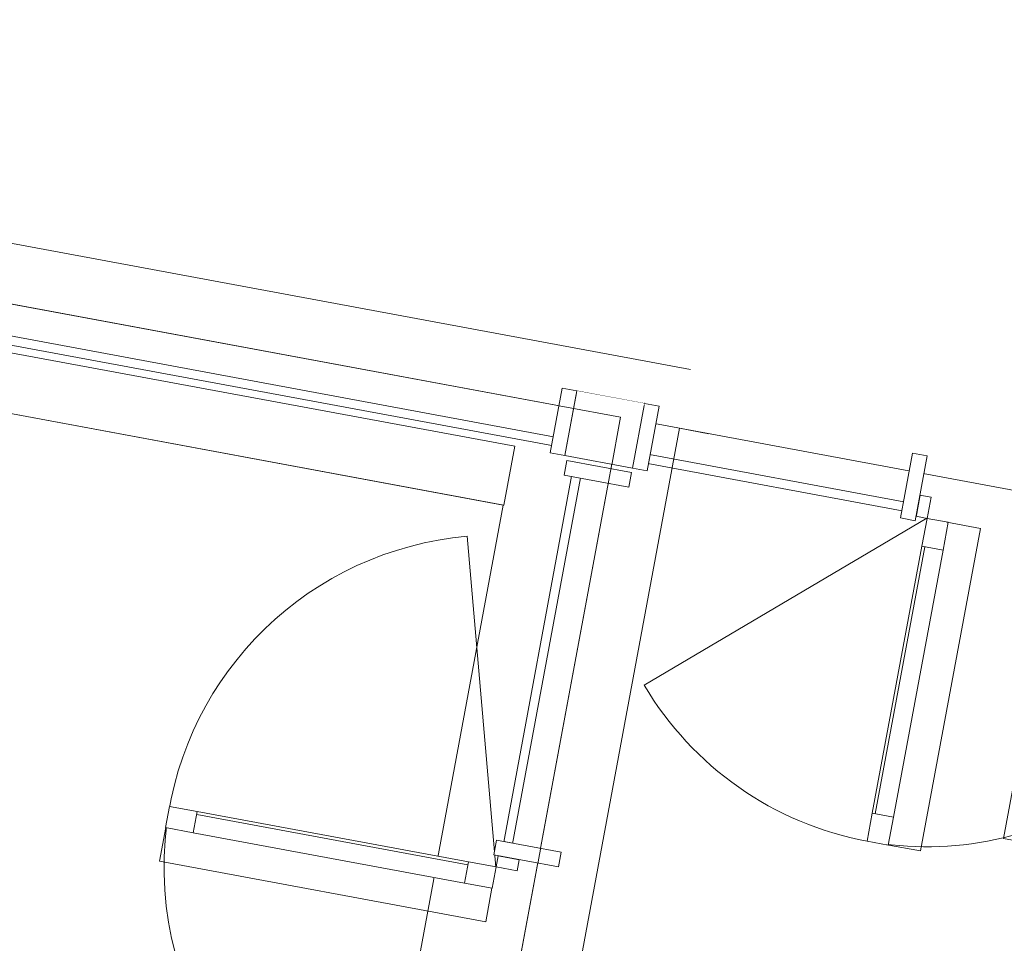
# Model space of a CAD drawing. Header units: metres. Extents: x 0 to 60282398, y -11592309 to 5708004.
# Tile 31 of 136: x 32353341.67 to 32353344.96, y 5707910.17 to 5707913.26. Entities that reach past the tile are written whole.
import ezdxf

# ---------------------------------------------------------------- set-up
doc = ezdxf.new("R2010")
doc.units = ezdxf.units.M
doc.header["$LTSCALE"] = 0.75
doc.set_wipeout_variables(frame=1)
doc.header["$PDSIZE"] = 5
doc.linetypes.add('10417023$0$#9_Achse', pattern=[1.6, 0.00254, -1.59746])
doc.layers.get('0').update_dxf_attribs({"linetype": 'CONTINUOUS'})
for name, color, linetype, lineweight in [('10417023$0$#9_002_GES I Übersicht Erdgeschoss_1_101_Wand Aussen.A', 7, 'CONTINUOUS', 25), ('10417023$0$#9_002_GES I Übersicht Erdgeschoss_1_110_Pfosten-Riegel.A', 7, 'CONTINUOUS', 25), ('10417023$0$#9_002_GES I Übersicht Erdgeschoss_1_115_Außentüren', 7, 'CONTINUOUS', 25), ('10417023$0$#9_002_GES I Übersicht Erdgeschoss_1_Neubau_101_Wand Aussen.A', 7, 'CONTINUOUS', 25), ('10417023$0$#9_002_GES I Übersicht Erdgeschoss_1_Neubau_104_Decken.A', 7, 'CONTINUOUS', 25), ('10417023$0$#9_002_GES I Übersicht Erdgeschoss_1_Neubau_105_Unterzug.A', 7, 'CONTINUOUS', 25), ('10417023$0$#9_002_GES I Übersicht Erdgeschoss_1_Neubau_110_Pfosten-Riegel.A', 7, 'CONTINUOUS', 25), ('10417023$0$#9_002_GES I Übersicht Erdgeschoss_1_Neubau_113_Türen.A', 7, 'CONTINUOUS', 25), ('10417023$0$#9_002_GES I Übersicht Erdgeschoss_1_Neubau_115_Außentüren', 7, 'CONTINUOUS', 25), ('10417023$0$#9_002_GES I Übersicht Erdgeschoss_1_Neubau_201_Aussenwandbekleidu', 7, 'CONTINUOUS', 25), ('10417023$0$#9_002_GES I Übersicht Erdgeschoss_1_Neubau_210_Wärmedämmung', 7, 'CONTINUOUS', 25), ('10417023$0$Keine', 7, 'CONTINUOUS', 13)]:
    doc.layers.add(name, color=color, linetype=linetype, lineweight=lineweight)

# ---------------------------------------------------------------- blocks, each defined once
blk = doc.blocks.new('10417023$0$#9_MKO_LP5_ARC_GES_UP_00_002_P_G_modell (3D)')
at = {"layer": '10417023$0$#9_002_GES I Übersicht Erdgeschoss_1_101_Wand Aussen.A', "color": 1, "linetype": 'Continuous', "lineweight": 13, "true_color": 0xff0000}
blk.add_line((-32353499.0893, -5707809.0045), (-32353502.6238, -5707809.0045), dxfattribs=at)
at = {"layer": '10417023$0$#9_002_GES I Übersicht Erdgeschoss_1_110_Pfosten-Riegel.A', "color": 1, "linetype": 'Continuous', "lineweight": 5, "true_color": 0xff0000, "transparency": 33554687}
blk.add_point((-32353499.2493, -5707808.9445), dxfattribs=at)
at = {"layer": '10417023$0$#9_002_GES I Übersicht Erdgeschoss_1_115_Außentüren', "color": 1, "linetype": 'Continuous', "lineweight": 13, "true_color": 0xff0000}
blk.add_line((-32353499.5206, -5707809.4891), (-32353499.2244, -5707810.558), dxfattribs=at)
at = {"layer": '10417023$0$#9_002_GES I Übersicht Erdgeschoss_1_115_Außentüren', "color": 1, "linetype": 'Continuous', "lineweight": 13, "true_color": 0xff0000, "flags": 128}
blk.add_lwpolyline([(-32353500.3337, -5707810.6298), (-32353500.3337, -5707810.7443), (-32353499.2248, -5707810.7443), (-32353499.2248, -5707810.6298)], dxfattribs=at)
at = {"layer": '10417023$0$#9_002_GES I Übersicht Erdgeschoss_1_115_Außentüren', "color": 1, "linetype": 'Continuous', "lineweight": 13, "true_color": 0xff0000}
blk.add_arc((-32353499.2244, -5707810.558), 1.1091, 105.4896, 183.6954, dxfattribs=at)
at = {"layer": '10417023$0$#9_002_GES I Übersicht Erdgeschoss_1_Neubau_101_Wand Aussen.A', "color": 1, "linetype": 'Continuous', "lineweight": 13, "true_color": 0xff0000}
for p, q in [((-32353499.0893, -5707808.8046), (-32353502.6238, -5707808.8046)), ((-32353498.8893, -5707808.8046), (-32353499.0893, -5707808.8046))]:
    blk.add_line(p, q, dxfattribs=at)
at = {"layer": '10417023$0$#9_002_GES I Übersicht Erdgeschoss_1_Neubau_104_Decken.A', "color": 1, "linetype": 'Continuous', "lineweight": 13, "true_color": 0xff0000, "flags": 128}
for points in [[(-32353502.8838, -5707792.6795), (-32353502.8838, -5707803.1296), (-32353502.8438, -5707803.1296), (-32353502.8438, -5707809.0046), (-32353499.0893, -5707809.0046), (-32353497.5744, -5707809.0046), (-32353497.5744, -5707810.1546), (-32353495.5248, -5707810.1546), (-32353495.5256, -5707813.0996), (-32353472.6242, -5707813.0996), (-32353472.6242, -5707808.2195), (-32353469.0042, -5707808.2196), (-32353469.0042, -5707794.1146), (-32353469.0042, -5707790.7795), (-32353469.0042, -5707790.5595), (-32353477.4742, -5707790.5595), (-32353480.4742, -5707790.5595), (-32353491.1242, -5707790.5595), (-32353498.4442, -5707790.5595), (-32353498.4442, -5707792.6796)], [(-32353499.0893, -5707809.0046), (-32353499.0893, -5707813.0996), (-32353495.5256, -5707813.0996), (-32353495.5248, -5707810.1546), (-32353497.5744, -5707810.1546), (-32353497.5744, -5707809.0046)]]:
    blk.add_lwpolyline(points, close=True, dxfattribs=at)
at = {"layer": '10417023$0$#9_002_GES I Übersicht Erdgeschoss_1_Neubau_105_Unterzug.A', "color": 1, "linetype": '10417023$0$#9_Achse', "lineweight": 13, "true_color": 0xff0000}
blk.add_line((-32353497.6238, -5707808.8046), (-32353498.8893, -5707808.8046), dxfattribs=at)
at = {"color": 1, "linetype": 'Continuous', "lineweight": 5, "true_color": 0xff0000}
for points, layer in [([(-32353498.0888, -5707809.1396), (-32353498.0888, -5707809.1096), (-32353498.9893, -5707809.1096), (-32353498.9893, -5707809.1396)], '10417023$0$#9_002_GES I Übersicht Erdgeschoss_1_Neubau_113_Türen.A'), ([(-32353497.9488, -5707809.2446), (-32353498.0208, -5707809.2446), (-32353498.0208, -5707810.1516), (-32353497.9488, -5707810.1516)], '10417023$0$#9_002_GES I Übersicht Erdgeschoss_1_Neubau_113_Türen.A'), ([(-32353502.1539, -5707809.3646), (-32353499.4195, -5707809.3646), (-32353499.4195, -5707809.1646), (-32353502.1539, -5707809.1646)], '10417023$0$#9_002_GES I Übersicht Erdgeschoss_1_Neubau_201_Aussenwandbekleidu')]:
    blk.add_wipeout(points, dxfattribs=at).dxf.layer = layer
at = {"layer": '10417023$0$#9_002_GES I Übersicht Erdgeschoss_1_Neubau_101_Wand Aussen.A', "color": 1, "linetype": 'Continuous', "lineweight": 13, "true_color": 0xff0000}
blk.add_line((-32353498.8893, -5707812.8796), (-32353498.8893, -5707809.0046), dxfattribs=at)
at = {"layer": '10417023$0$#9_002_GES I Übersicht Erdgeschoss_1_Neubau_113_Türen.A', "color": 1, "linetype": 'Continuous', "lineweight": 13, "true_color": 0xff0000}
for p, q in [((-32353498.0208, -5707809.2446), (-32353498.0208, -5707810.1516)), ((-32353498.0108, -5707809.2446), (-32353498.0108, -5707810.1516)), ((-32353497.9488, -5707809.2446), (-32353497.9488, -5707810.1516))]:
    blk.add_line(p, q, dxfattribs=at)
at = {"layer": '10417023$0$#9_002_GES I Übersicht Erdgeschoss_1_Neubau_113_Türen.A', "color": 1, "linetype": 'Continuous', "lineweight": 13, "true_color": 0xff0000, "flags": 128}
for points in [[(-32353498.0888, -5707809.1396), (-32353498.0888, -5707809.1096), (-32353498.9893, -5707809.1096), (-32353498.9893, -5707809.1396)], [(-32353497.9488, -5707809.2446), (-32353497.9488, -5707810.1516), (-32353498.0208, -5707810.1516), (-32353498.0208, -5707809.2446)]]:
    blk.add_lwpolyline(points, close=True, dxfattribs=at)
at = {"layer": '10417023$0$#9_002_GES I Übersicht Erdgeschoss_1_Neubau_113_Türen.A', "color": 1, "linetype": 'Continuous', "lineweight": 13, "true_color": 0xff0000}
blk.add_arc((-32353498.0208, -5707809.1496), 1.097, 270, 0, dxfattribs=at)
at = {"layer": '10417023$0$#9_002_GES I Übersicht Erdgeschoss_1_Neubau_201_Aussenwandbekleidu', "color": 1, "linetype": 'Continuous', "lineweight": 13, "true_color": 0xff0000}
for p, q in [((-32353499.4195, -5707809.1646), (-32353502.1539, -5707809.1646)), ((-32353499.4195, -5707809.1646), (-32353499.4195, -5707809.3646)), ((-32353502.1539, -5707809.3646), (-32353499.4195, -5707809.3646)), ((-32353502.1539, -5707809.3646), (-32353499.4215, -5707809.3646)), ((-32353499.4215, -5707809.3646), (-32353499.4215, -5707812.8776))]:
    blk.add_line(p, q, dxfattribs=at)
at = {"layer": '10417023$0$#9_002_GES I Übersicht Erdgeschoss_1_Neubau_210_Wärmedämmung', "color": 1, "linetype": 'Continuous', "lineweight": 13, "true_color": 0xff0000, "flags": 128}
blk.add_lwpolyline([(-32353502.6244, -5707812.8796), (-32353499.0893, -5707812.8796), (-32353499.0893, -5707809.0045), (-32353502.6244, -5707809.0045)], close=True, dxfattribs=at)
at = {"color": 1, "linetype": 'Continuous', "lineweight": 5, "true_color": 0xff0000}
for points, layer in [([(-32353499.2793, -5707809.1395), (-32353499.2793, -5707809.1095), (-32353501.6015, -5707809.1095), (-32353501.6015, -5707809.1395)], '10417023$0$#9_002_GES I Übersicht Erdgeschoss_1_Neubau_110_Pfosten-Riegel.A'), ([(-32353499.0193, -5707809.1646), (-32353498.9693, -5707809.1646), (-32353498.9693, -5707808.9446), (-32353499.0193, -5707808.9446)], '10417023$0$#9_002_GES I Übersicht Erdgeschoss_1_Neubau_113_Türen.A'), ([(-32353497.9488, -5707809.1496), (-32353498.0208, -5707809.1496), (-32353498.0208, -5707809.2446), (-32353497.9488, -5707809.2446)], '10417023$0$#9_002_GES I Übersicht Erdgeschoss_1_Neubau_113_Türen.A'), ([(-32353497.9488, -5707810.1516), (-32353498.0208, -5707810.1516), (-32353498.0208, -5707810.2466), (-32353497.9488, -5707810.2466)], '10417023$0$#9_002_GES I Übersicht Erdgeschoss_1_Neubau_113_Türen.A'), ([(-32353499.2143, -5707809.2096), (-32353499.2143, -5707810.4896), (-32353499.1843, -5707810.4896), (-32353499.1843, -5707809.2096)], '10417023$0$#9_002_GES I Übersicht Erdgeschoss_1_Neubau_115_Außentüren'), ([(-32353499.3183, -5707810.6296), (-32353499.3183, -5707810.5576), (-32353500.2398, -5707810.5576), (-32353500.2398, -5707810.6296)], '10417023$0$#9_002_GES I Übersicht Erdgeschoss_1_Neubau_115_Außentüren')]:
    blk.add_wipeout(points, dxfattribs=at).dxf.layer = layer
at = {"layer": '10417023$0$#9_002_GES I Übersicht Erdgeschoss_1_110_Pfosten-Riegel.A', "color": 1, "linetype": 'Continuous', "lineweight": 13, "true_color": 0xff0000}
blk.add_line((-32353499.0193, -5707808.9445), (-32353499.2493, -5707808.9445), dxfattribs=at)
at = {"layer": '10417023$0$#9_002_GES I Übersicht Erdgeschoss_1_110_Pfosten-Riegel.A', "color": 1, "linetype": 'Continuous', "lineweight": 5, "true_color": 0xff0000, "transparency": 33554687}
blk.add_point((-32353499.0193, -5707808.9445), dxfattribs=at)
at = {"layer": '10417023$0$#9_002_GES I Übersicht Erdgeschoss_1_115_Außentüren', "color": 1, "linetype": 'Continuous', "lineweight": 13, "true_color": 0xff0000, "flags": 128}
blk.add_lwpolyline([(-32353497.9539, -5707810.2461), (-32353497.8394, -5707810.2461), (-32353497.8394, -5707809.1499), (-32353497.9539, -5707809.1499)], dxfattribs=at)
at = {"layer": '10417023$0$#9_002_GES I Übersicht Erdgeschoss_1_115_Außentüren', "color": 1, "linetype": 'Continuous', "lineweight": 13, "true_color": 0xff0000}
blk.add_arc((-32353498.0211, -5707809.1495), 1.0968, 221.0414, 270, dxfattribs=at)
at = {"layer": '10417023$0$#9_002_GES I Übersicht Erdgeschoss_1_Neubau_110_Pfosten-Riegel.A', "color": 1, "linetype": 'Continuous', "lineweight": 13, "true_color": 0xff0000, "flags": 128}
blk.add_lwpolyline([(-32353499.2793, -5707809.1395), (-32353499.2793, -5707809.1095), (-32353501.6015, -5707809.1095), (-32353501.6015, -5707809.1395)], close=True, dxfattribs=at)
at = {"layer": '10417023$0$#9_002_GES I Übersicht Erdgeschoss_1_Neubau_113_Türen.A', "color": 1, "linetype": 'Continuous', "lineweight": 13, "true_color": 0xff0000, "flags": 128}
for points in [[(-32353499.0193, -5707809.1646), (-32353498.9693, -5707809.1646), (-32353498.9693, -5707808.9446), (-32353499.0193, -5707808.9446)], [(-32353497.9488, -5707809.1496), (-32353497.9488, -5707809.2446), (-32353498.0208, -5707809.2446), (-32353498.0208, -5707809.1496)], [(-32353497.9488, -5707810.1516), (-32353497.9488, -5707810.2466), (-32353498.0208, -5707810.2466), (-32353498.0208, -5707810.1516)]]:
    blk.add_lwpolyline(points, close=True, dxfattribs=at)
at = {"layer": '10417023$0$#9_002_GES I Übersicht Erdgeschoss_1_Neubau_115_Außentüren', "color": 1, "linetype": 'Continuous', "lineweight": 13, "true_color": 0xff0000}
for p, q in [((-32353499.3183, -5707810.5576), (-32353500.2398, -5707810.5576)), ((-32353499.3183, -5707810.5676), (-32353500.2398, -5707810.5676)), ((-32353499.3183, -5707810.6296), (-32353500.2398, -5707810.6296))]:
    blk.add_line(p, q, dxfattribs=at)
at = {"layer": '10417023$0$#9_002_GES I Übersicht Erdgeschoss_1_Neubau_115_Außentüren', "color": 1, "linetype": 'Continuous', "lineweight": 13, "true_color": 0xff0000, "flags": 128}
for points in [[(-32353499.2143, -5707809.2096), (-32353499.1843, -5707809.2096), (-32353499.1843, -5707810.4896), (-32353499.2143, -5707810.4896)], [(-32353499.3183, -5707810.6296), (-32353500.2398, -5707810.6296), (-32353500.2398, -5707810.5576), (-32353499.3183, -5707810.5576)]]:
    blk.add_lwpolyline(points, close=True, dxfattribs=at)
at = {"layer": '10417023$0$#9_002_GES I Übersicht Erdgeschoss_1_Neubau_115_Außentüren', "color": 1, "linetype": 'Continuous', "lineweight": 13, "true_color": 0xff0000}
blk.add_arc((-32353499.2243, -5707810.5576), 1.1095, 180, 270, dxfattribs=at)
at = {"color": 1, "linetype": 'Continuous', "lineweight": 5, "true_color": 0xff0000}
for points, layer in [([(-32353499.2493, -5707808.9517), (-32353499.0193, -5707808.9517), (-32353499.0193, -5707808.9445), (-32353499.2493, -5707808.9445)], '10417023$0$#9_002_GES I Übersicht Erdgeschoss_1_110_Pfosten-Riegel.A'), ([(-32353498.0588, -5707809.1496), (-32353498.0208, -5707809.1496), (-32353498.0208, -5707809.0776), (-32353498.0588, -5707809.0776)], '10417023$0$#9_002_GES I Übersicht Erdgeschoss_1_Neubau_113_Türen.A'), ([(-32353499.2143, -5707810.4996), (-32353499.2143, -5707810.5196), (-32353499.1843, -5707810.5196), (-32353499.1843, -5707810.4996)], '10417023$0$#9_002_GES I Übersicht Erdgeschoss_1_Neubau_115_Außentüren'), ([(-32353500.2398, -5707810.6296), (-32353500.2398, -5707810.5576), (-32353500.3338, -5707810.5576), (-32353500.3338, -5707810.6296)], '10417023$0$#9_002_GES I Übersicht Erdgeschoss_1_Neubau_115_Außentüren'), ([(-32353499.2243, -5707810.6296), (-32353499.2243, -5707810.5576), (-32353499.3183, -5707810.5576), (-32353499.3183, -5707810.6296)], '10417023$0$#9_002_GES I Übersicht Erdgeschoss_1_Neubau_115_Außentüren')]:
    blk.add_wipeout(points, dxfattribs=at).dxf.layer = layer
at = {"layer": '10417023$0$#9_002_GES I Übersicht Erdgeschoss_1_Neubau_113_Türen.A', "color": 1, "linetype": 'Continuous', "lineweight": 13, "true_color": 0xff0000, "flags": 128}
blk.add_lwpolyline([(-32353498.0588, -5707809.1496), (-32353498.0208, -5707809.1496), (-32353498.0208, -5707809.0776), (-32353498.0588, -5707809.0776)], close=True, dxfattribs=at)
at = {"layer": '10417023$0$#9_002_GES I Übersicht Erdgeschoss_1_Neubau_115_Außentüren', "color": 1, "linetype": 'Continuous', "lineweight": 13, "true_color": 0xff0000, "flags": 128}
for points in [[(-32353499.2143, -5707810.4996), (-32353499.1843, -5707810.4996), (-32353499.1843, -5707810.5196), (-32353499.2143, -5707810.5196)], [(-32353500.2398, -5707810.6296), (-32353500.3338, -5707810.6296), (-32353500.3338, -5707810.5576), (-32353500.2398, -5707810.5576)], [(-32353499.2243, -5707810.6296), (-32353499.3183, -5707810.6296), (-32353499.3183, -5707810.5576), (-32353499.2243, -5707810.5576)]]:
    blk.add_lwpolyline(points, close=True, dxfattribs=at)
at = {"color": 1, "linetype": 'Continuous', "lineweight": 5, "true_color": 0xff0000}
blk.add_wipeout([(-32353499.0193, -5707808.9445), (-32353499.2493, -5707808.9445), (-32353499.2493, -5707808.9517), (-32353499.0193, -5707808.9517)], dxfattribs=at).dxf.layer = '10417023$0$#9_002_GES I Übersicht Erdgeschoss_1_110_Pfosten-Riegel.A'
for points, layer in [([(-32353499.2493, -5707809.1645), (-32353499.0193, -5707809.1645), (-32353499.0193, -5707808.9445), (-32353499.2493, -5707808.9445)], '10417023$0$#9_002_GES I Übersicht Erdgeschoss_1_110_Pfosten-Riegel.A'), ([(-32353498.1088, -5707809.1646), (-32353498.0588, -5707809.1646), (-32353498.0588, -5707808.9446), (-32353498.1088, -5707808.9446)], '10417023$0$#9_002_GES I Übersicht Erdgeschoss_1_Neubau_113_Türen.A'), ([(-32353499.1523, -5707810.5196), (-32353499.2243, -5707810.5196), (-32353499.2243, -5707810.5576), (-32353499.1523, -5707810.5576)], '10417023$0$#9_002_GES I Übersicht Erdgeschoss_1_Neubau_115_Außentüren')]:
    blk.add_wipeout(points, dxfattribs=at).dxf.layer = layer
at = {"layer": '10417023$0$#9_002_GES I Übersicht Erdgeschoss_1_110_Pfosten-Riegel.A', "color": 1, "linetype": 'Continuous', "lineweight": 13, "true_color": 0xff0000}
for p, q in [((-32353499.2493, -5707808.9517), (-32353499.2493, -5707809.1645)), ((-32353499.0193, -5707808.9517), (-32353499.0193, -5707809.1645)), ((-32353499.0193, -5707809.1645), (-32353499.2493, -5707809.1645))]:
    blk.add_line(p, q, dxfattribs=at)
at = {"layer": '10417023$0$#9_002_GES I Übersicht Erdgeschoss_1_115_Außentüren', "color": 1, "linetype": 'Continuous', "lineweight": 13, "true_color": 0xff0000}
blk.add_line((-32353498.8483, -5707809.8697), (-32353498.0211, -5707809.1495), dxfattribs=at)
at = {"layer": '10417023$0$#9_002_GES I Übersicht Erdgeschoss_1_Neubau_105_Unterzug.A', "color": 1, "linetype": '10417023$0$#9_Achse', "lineweight": 13, "true_color": 0xff0000}
blk.add_line((-32353498.8893, -5707809.0046), (-32353497.6238, -5707809.0046), dxfattribs=at)
at = {"layer": '10417023$0$#9_002_GES I Übersicht Erdgeschoss_1_Neubau_113_Türen.A', "color": 1, "linetype": 'Continuous', "lineweight": 13, "true_color": 0xff0000, "flags": 128}
blk.add_lwpolyline([(-32353498.1088, -5707809.1646), (-32353498.0588, -5707809.1646), (-32353498.0588, -5707808.9446), (-32353498.1088, -5707808.9446)], close=True, dxfattribs=at)
at = {"layer": '10417023$0$#9_002_GES I Übersicht Erdgeschoss_1_Neubau_115_Außentüren', "color": 1, "linetype": 'Continuous', "lineweight": 13, "true_color": 0xff0000, "flags": 128}
blk.add_lwpolyline([(-32353499.1523, -5707810.5196), (-32353499.1523, -5707810.5576), (-32353499.2243, -5707810.5576), (-32353499.2243, -5707810.5196)], close=True, dxfattribs=at)
at = {"color": 1, "linetype": 'Continuous', "lineweight": 5, "true_color": 0xff0000}
for points in [[(-32353499.2393, -5707809.1796), (-32353499.2393, -5707809.2296), (-32353499.0193, -5707809.2296), (-32353499.0193, -5707809.1796)], [(-32353499.2393, -5707810.5196), (-32353499.0193, -5707810.5196), (-32353499.0193, -5707810.4696), (-32353499.2393, -5707810.4696)]]:
    blk.add_wipeout(points, dxfattribs=at).dxf.layer = '10417023$0$#9_002_GES I Übersicht Erdgeschoss_1_Neubau_115_Außentüren'
at = {"layer": '10417023$0$#9_002_GES I Übersicht Erdgeschoss_1_Neubau_101_Wand Aussen.A', "color": 1, "linetype": 'Continuous', "lineweight": 13, "true_color": 0xff0000}
blk.add_line((-32353499.0893, -5707809.0046), (-32353499.0893, -5707812.8796), dxfattribs=at)
at = {"layer": '10417023$0$#9_002_GES I Übersicht Erdgeschoss_1_Neubau_115_Außentüren', "color": 1, "linetype": 'Continuous', "lineweight": 13, "true_color": 0xff0000, "flags": 128}
for points in [[(-32353499.2393, -5707809.1796), (-32353499.2393, -5707809.2296), (-32353499.0193, -5707809.2296), (-32353499.0193, -5707809.1796)], [(-32353499.2393, -5707810.5196), (-32353499.2393, -5707810.4696), (-32353499.0193, -5707810.4696), (-32353499.0193, -5707810.5196)]]:
    blk.add_lwpolyline(points, close=True, dxfattribs=at)
at = {"color": 1, "linetype": 'Continuous', "lineweight": 5, "true_color": 0xff0000}
blk.add_wipeout([(-32353499.2993, -5707809.1645), (-32353499.2493, -5707809.1645), (-32353499.2493, -5707808.9445), (-32353499.2993, -5707808.9445)], dxfattribs=at).dxf.layer = '10417023$0$#9_002_GES I Übersicht Erdgeschoss_1_Neubau_110_Pfosten-Riegel.A'
at = {"layer": '10417023$0$#9_002_GES I Übersicht Erdgeschoss_1_Neubau_101_Wand Aussen.A', "color": 1, "linetype": 'Continuous', "lineweight": 13, "true_color": 0xff0000}
blk.add_line((-32353502.6238, -5707809.0046), (-32353499.0893, -5707809.0046), dxfattribs=at)
at = {"layer": '10417023$0$#9_002_GES I Übersicht Erdgeschoss_1_Neubau_110_Pfosten-Riegel.A', "color": 1, "linetype": 'Continuous', "lineweight": 13, "true_color": 0xff0000, "flags": 128}
blk.add_lwpolyline([(-32353499.2993, -5707809.1645), (-32353499.2493, -5707809.1645), (-32353499.2493, -5707808.9445), (-32353499.2993, -5707808.9445)], close=True, dxfattribs=at)
blk = doc.blocks.new('10417023$0$2_MKO_LP5_LAN_GES_UP_00_002_V_A (3D)')
at = {"layer": '10417023$0$Keine'}
blk.add_blockref('10417023$0$#9_MKO_LP5_ARC_GES_UP_00_002_P_G_modell (3D)', (0, 0), dxfattribs=at)
blk = doc.blocks.new('10417023')
at = {"layer": '10417023$0$Keine', "rotation": 349.4819372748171}
blk.add_blockref('10417023$0$2_MKO_LP5_LAN_GES_UP_00_002_V_A (3D)', (65205154.9314, 5413829.5578), dxfattribs=at)

msp = doc.modelspace()

# ---------------------------------------------------------------- block references
msp.add_blockref('10417023', (0, 0))

doc.saveas('drawing.dxf')
